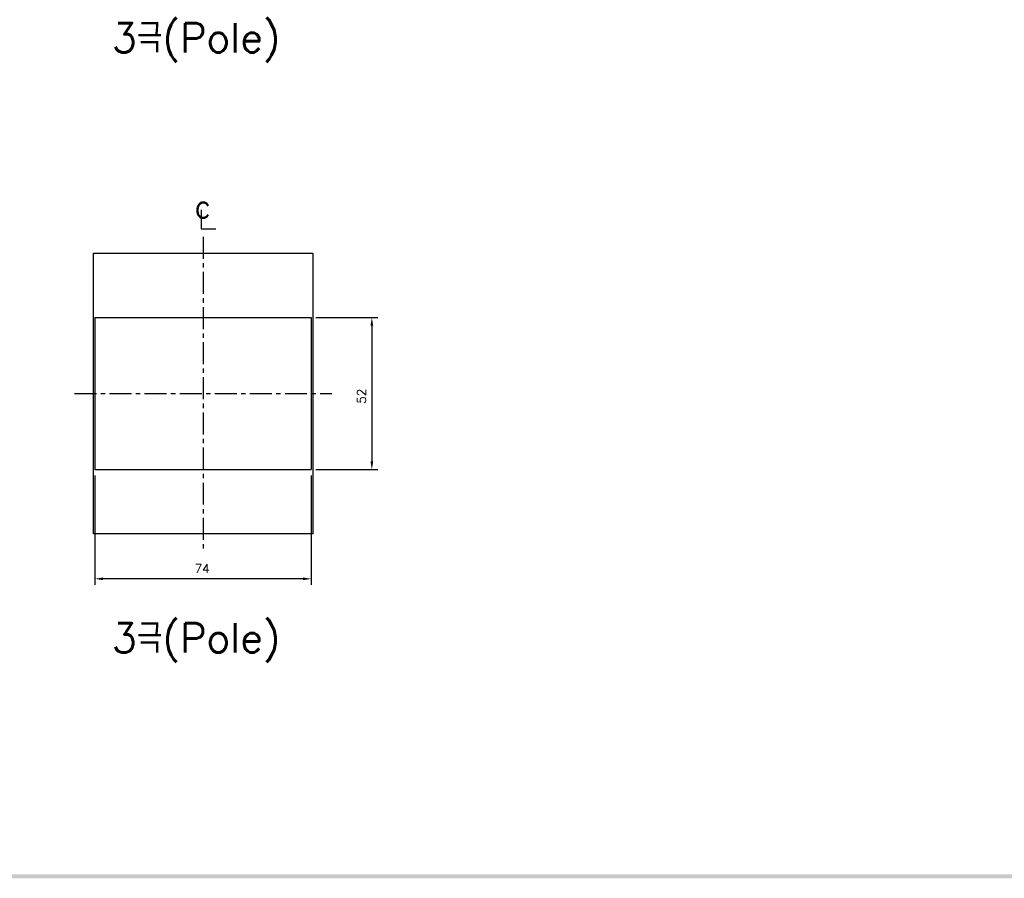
# Model space of a CAD drawing. Extents: x 2148 to 5118, y -907 to 1533.
# Tile 14 of 30: x 4445 to 4781, y 782 to 1076. Entities that reach past the tile are written whole.
import ezdxf

# ---------------------------------------------------------------- set-up
doc = ezdxf.new("R2010")
doc.units = 0
doc.header["$LTSCALE"] = 3
doc.header["$MEASUREMENT"] = 0
doc.linetypes.add('CENTER', pattern=[2, 1.25, -0.25, 0.25, -0.25])
doc.linetypes.add('PHANTOMX2', pattern=[127, 63.5, -12.7, 12.7, -12.7, 12.7, -12.7])
doc.layers.get('Defpoints').update_dxf_attribs({"linetype": 'CONTINUOUS'})
for name, color, linetype in [('cen', 1, 'CENTER'), ('di', 3, 'CONTINUOUS'), ('dwg', 7, 'CONTINUOUS'), ('NOTE', 4, 'CONTINUOUS'), ('ph', 6, 'PHANTOMX2')]:
    doc.layers.add(name, color=color, linetype=linetype)
doc.styles.add('K25', font='TXT', dxfattribs={"width": 0.9, "height": 2.5, "bigfont": 'TBHAN'})
doc.styles.add('KIM', font='ROMANS.shx', dxfattribs={"height": 5, "bigfont": 'GSG1.shx'})
doc.styles.get("Standard").update_dxf_attribs({"font": 'romans.shx', "height": 3, "bigfont": 'ghs.shx'})
doc.dimstyles.new('STANDARD$0', dxfattribs={"dimtxt": 5, "dimasz": 5, "dimexe": 1, "dimexo": 2, "dimgap": 2, "dimtad": 1, "dimdec": 4, "dimzin": 12, "dimdsep": 46, "dimtxsty": 'KIM', "dimcen": -1, "dimdle": 0.1, "dimadec": 0, "dimazin": 0, "dimtfac": 1, "dimtdec": 4, "dimtmove": 0, "dimatfit": 3, "dimfxl": 0, "dimtolj": 1, "dimtzin": 0, "dimarcsym": 0})

# ---------------------------------------------------------------- blocks, each defined once
blk = doc.blocks.new('*D33')
at = {"layer": 'Defpoints', "color": 0}
for p in [(4544.11, 973.98), (4544.11, 921.98), (4565.3, 921.98)]:
    blk.add_point(p, dxfattribs=at)
at = {"layer": 'di'}
for p, q in [((4546.11, 973.98), (4567.3, 973.98)), ((4565.3, 971.18), (4565.3, 924.78)), ((4546.11, 921.98), (4567.3, 921.98))]:
    blk.add_line(p, q, dxfattribs=at)
for points in [[(4564.84, 971.18), (4565.77, 971.18), (4565.3, 973.98)], [(4564.84, 924.78), (4565.77, 924.78), (4565.3, 921.98)]]:
    blk.add_solid(points, dxfattribs=at)
at = {"layer": 'di', "insert": (4561.8, 947.03), "char_height": 3, "attachment_point": 5, "rotation": 90}
blk.add_mtext('\\A1;52', dxfattribs=at)
blk = doc.blocks.new('*D67')
at = {"layer": 'Defpoints', "color": 0}
for p in [(4470.61, 921.98), (4544.61, 921.98), (4470.61, 884.66)]:
    blk.add_point(p, dxfattribs=at)
at = {"layer": 'di'}
for p, q in [((4470.61, 919.98), (4470.61, 882.66)), ((4544.61, 919.98), (4544.61, 882.66)), ((4541.81, 884.66), (4473.41, 884.66))]:
    blk.add_line(p, q, dxfattribs=at)
for points in [[(4473.41, 885.13), (4473.41, 884.2), (4470.61, 884.66)], [(4541.81, 885.13), (4541.81, 884.2), (4544.61, 884.66)]]:
    blk.add_solid(points, dxfattribs=at)
at = {"layer": 'di', "insert": (4507.31, 888.16), "char_height": 3, "attachment_point": 5}
blk.add_mtext('\\A1;74', dxfattribs=at)

msp = doc.modelspace()

# ---------------------------------------------------------------- linework, layer by layer
at = {"layer": 'cen', "ltscale": 2}
for p, q in [((4507.611, 1001.517), (4507.611, 894.35)), ((4463.636, 947.977), (4551.587, 947.977))]:
    msp.add_line(p, q, dxfattribs=at)
at = {"layer": 'dwg', "color": 7}
for p, q in [((4470.611, 973.977), (4544.611, 973.977)), ((4470.611, 973.977), (4470.611, 921.977)), ((4544.611, 973.977), (4544.611, 921.977)), ((4470.611, 921.977), (4544.611, 921.977))]:
    msp.add_line(p, q, dxfattribs=at)
at = {"layer": 'dwg'}
msp.add_trace([(5113.473, 782.32), (5112.173, 783.62), (4052.673, 782.32), (4053.973, 783.62)], dxfattribs=at)
at = {"layer": 'NOTE'}
for p, q in [((4506.972, 1010.733), (4506.972, 1004.213)), ((4506.972, 1004.213), (4511.929, 1004.213))]:
    msp.add_line(p, q, dxfattribs=at)
at = {"layer": 'ph'}
for p, q in [((4470.111, 995.977), (4545.111, 995.977)), ((4470.111, 899.977), (4470.111, 995.977)), ((4545.111, 995.977), (4545.111, 899.977)), ((4545.111, 899.977), (4470.111, 899.977))]:
    msp.add_line(p, q, dxfattribs=at)

# ---------------------------------------------------------------- texts
at = {"layer": 'di', "char_height": 10, "width": 116.39597, "attachment_point": 1}
for insert in [(4476.453, 1074.567), (4476.453, 869.467)]:
    msp.add_mtext('{\\Fromans,hgs|c129;3극(Pole)}', dxfattribs=dict(at, insert=insert))
at = {"layer": 'NOTE', "style": 'K25', "width": 0.9}
msp.add_text('c', height=7.925, dxfattribs=at).set_placement((4504.756, 1007.963))

# ---------------------------------------------------------------- dimensions: what is measured, and where the dimension line sits
at = {"layer": 'di'}
dim = msp.add_linear_dim(base=(4565.302, 921.977), p1=(4544.111, 973.977), p2=(4544.111, 921.977), angle=90, dimstyle='STANDARD$0', override={"dimtxt": 3, "dimasz": 2.8, "dimexe": 2, "dimdec": 2, "dimzin": 8, "dimtxsty": 'Standard', "dimcen": 0, "dimclrd": 256, "dimclre": 256, "dimclrt": 256, "dimadec": 2, "dimazin": 2, "dimtfac": 0.6, "dimtdec": 2, "dimtzin": 8, "dimlwd": 65535, "dimlwe": 65535, "dimarcsym": 1}, dxfattribs=at)
dim.commit()
dim.dimension.update_dxf_attribs({"geometry": '*D33', "text_midpoint": (4565.302, 947.034), "dimtype": 160})
dim = msp.add_linear_dim(base=(4470.611, 884.665), p1=(4544.611, 921.977), p2=(4470.611, 921.977), dimstyle='STANDARD$0', override={"dimtxt": 3, "dimasz": 2.8, "dimexe": 2, "dimdec": 2, "dimzin": 8, "dimtxsty": 'Standard', "dimcen": 0, "dimclrd": 256, "dimclre": 256, "dimclrt": 256, "dimadec": 2, "dimazin": 2, "dimtfac": 0.6, "dimtdec": 2, "dimtzin": 8, "dimlwd": 65535, "dimlwe": 65535, "dimarcsym": 1}, dxfattribs=at)
dim.commit()
dim.dimension.update_dxf_attribs({"geometry": '*D67', "text_midpoint": (4507.311, 884.665), "dimtype": 160})

doc.saveas('drawing.dxf')
